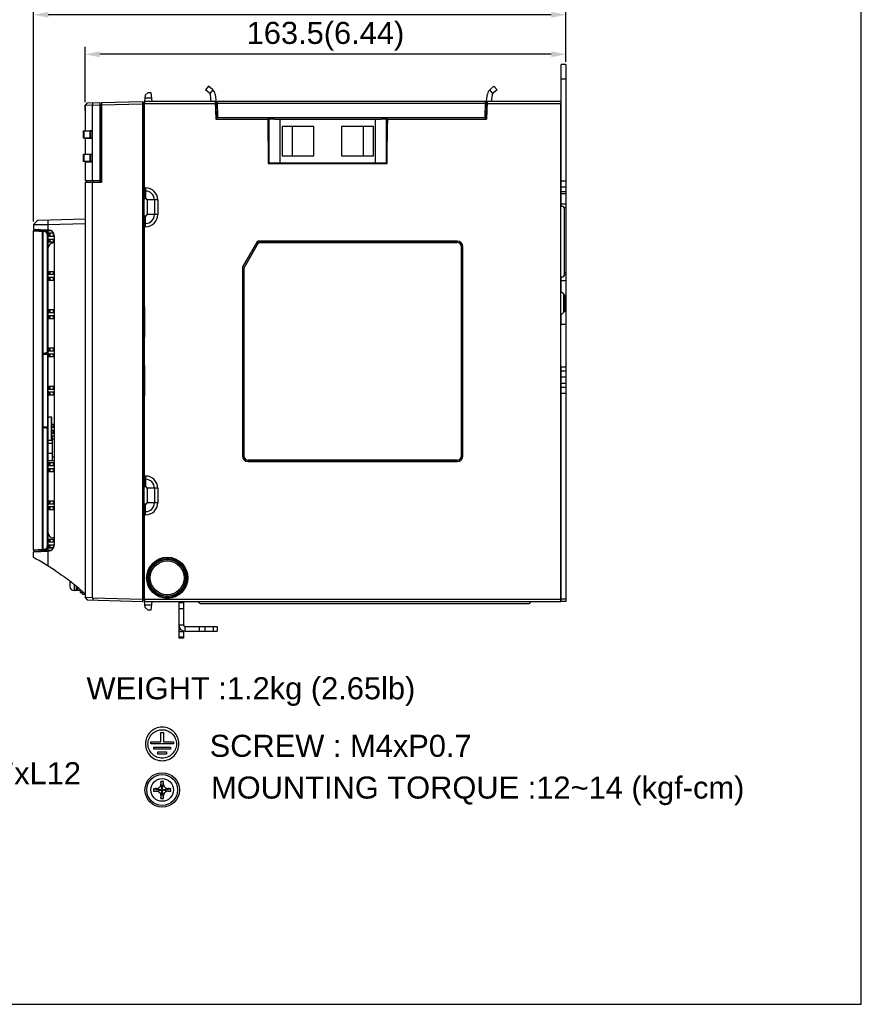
# Model space of a CAD drawing. Header units: millimetres. Extents: x 1898 to 2650, y -151 to 500.
# Tile 25 of 29: x 2364 to 2650, y -151 to 184. Entities that reach past the tile are written whole.
import ezdxf

# ---------------------------------------------------------------- set-up
doc = ezdxf.new("R2010")
doc.units = ezdxf.units.MM
doc.header["$LTSCALE"] = 23.1
doc.header["$PDMODE"] = 3
doc.header["$PDSIZE"] = 0.31
doc.layers.get('0').update_dxf_attribs({"linetype": 'CONTINUOUS'})
doc.layers.get('Defpoints').update_dxf_attribs({"linetype": 'CONTINUOUS'})
doc.layers.add('02___PRT_ALL_AXES', color=7, linetype='CONTINUOUS')
doc.layers.add('TEXT', color=7, linetype='CONTINUOUS')
doc.styles.get("Standard").update_dxf_attribs({"font": 'arial.ttf'})
doc.dimstyles.new('DIMSTYLE_2$0', dxfattribs={"dimtxt": 2.5, "dimasz": 3, "dimexe": 0.18, "dimexo": 0.0625, "dimgap": 0.09, "dimtad": 1, "dimdec": 0, "dimdsep": 46, "dimtxsty": 'Standard', "dimblk": '_FILLED', "dimcen": 0.09, "dimadec": 0, "dimazin": 0, "dimtp": 0.01, "dimtm": 0.01, "dimtfac": 1, "dimtdec": 0, "dimtofl": 0, "dimtmove": 0, "dimatfit": 3, "dimldrblk": '_FILLED', "dimfxl": 0, "dimtolj": 1, "dimarcsym": 0})

# ---------------------------------------------------------------- blocks, each defined once
blk = doc.blocks.new('_FILLED')
at = {"color": 0, "linetype": 'ByBlock'}
blk.add_solid([(0, 0), (-1, 0.2), (-1, -0.2)], dxfattribs=at)
blk = doc.blocks.new('*D6')
at = {"color": 0, "linetype": 'Continuous', "lineweight": -2}
for p, q in [((2368.42, 115.39), (2368.42, 188.24)), ((2549.42, 169.79), (2549.42, 188.24)), ((2544.42, 185.74), (2373.42, 185.74))]:
    blk.add_line(p, q, dxfattribs=at)
at = {"layer": 'Defpoints', "color": 0, "linetype": 'Continuous'}
for p in [(2368.42, 185.74), (2549.42, 168.79), (2368.42, 114.39)]:
    blk.add_point(p, dxfattribs=at)
at = {"color": 0, "linetype": 'Continuous', "lineweight": -2, "xscale": 5, "yscale": 5, "zscale": 5, "rotation": 180}
blk.add_blockref('_FILLED', (2368.42, 185.74), dxfattribs=at)
at = {"color": 0, "linetype": 'Continuous', "lineweight": -2, "xscale": 5, "yscale": 5, "zscale": 5}
blk.add_blockref('_FILLED', (2549.42, 185.74), dxfattribs=at)
at = {"color": 0, "linetype": 'Continuous', "insert": (2458.92, 191.91), "char_height": 7.5, "attachment_point": 5}
blk.add_mtext('\\A1;181(7.13)', dxfattribs=at)
blk = doc.blocks.new('*D4')
at = {"color": 0, "linetype": 'Continuous', "lineweight": -2}
for p, q in [((2385.92, 156), (2385.92, 174.79)), ((2549.42, 169.79), (2549.42, 174.79)), ((2544.42, 172.29), (2390.92, 172.29))]:
    blk.add_line(p, q, dxfattribs=at)
at = {"layer": 'Defpoints', "color": 0, "linetype": 'Continuous'}
for p in [(2385.92, 172.29), (2549.42, 168.79), (2385.92, 155)]:
    blk.add_point(p, dxfattribs=at)
at = {"color": 0, "linetype": 'Continuous', "lineweight": -2, "xscale": 5, "yscale": 5, "zscale": 5, "rotation": 180}
blk.add_blockref('_FILLED', (2385.92, 172.29), dxfattribs=at)
at = {"color": 0, "linetype": 'Continuous', "lineweight": -2, "xscale": 5, "yscale": 5, "zscale": 5}
blk.add_blockref('_FILLED', (2549.42, 172.29), dxfattribs=at)
at = {"color": 0, "linetype": 'Continuous', "insert": (2467.67, 178.45), "char_height": 7.5, "attachment_point": 5}
blk.add_mtext('\\A1;163.5(6.44)', dxfattribs=at)

msp = doc.modelspace()

# ---------------------------------------------------------------- linework, layer by layer
for p, q in [((2547.819, 120.59), (2547.819, 168.79)), ((2549.419, 168.79), (2547.819, 168.79)), ((2549.419, 168.79), (2549.419, -13.71)), ((2427.886, 161.444), (2426.857, 160.218)), ((2429.209, 160.333), (2427.886, 161.444)), ((2523.628, 160.333), (2524.952, 161.444)), ((2524.952, 161.444), (2525.981, 160.218)), ((2549.419, 163.79), (2547.819, 163.79)), ((2406.369, 158.412), (2406.109, 156.29)), ((2406.261, 157.534), (2408.456, 157.534)), ((2406.369, 158.412), (2407.362, 159.29)), ((2407.362, 159.29), (2408.24, 159.29)), ((2408.24, 159.29), (2408.609, 156.29)), ((2428.183, 159.105), (2426.857, 160.218)), ((2429.391, 160.165), (2428.351, 158.925)), ((2428.838, 156.29), (2428.531, 158.478)), ((2430.113, 158.703), (2430.522, 155.79)), ((2522.315, 155.79), (2522.725, 158.703)), ((2523.447, 160.165), (2524.487, 158.925)), ((2524.307, 158.478), (2523.999, 156.29)), ((2525.981, 160.218), (2524.654, 159.105)), ((2386.698, 155.8), (2385.919, 154.994)), ((2385.919, 154.994), (2388.418, 155.06)), ((2385.919, 155), (2385.919, 146.29)), ((2385.919, 153.176), (2385.919, 154.994)), ((2386.698, 155.8), (2390.919, 155.911)), ((2388.418, 155.06), (2388.743, 155.854)), ((2388.418, 155.045), (2390.919, 155.111)), ((2388.418, 129.413), (2388.418, 155.045)), ((2390.919, 155.911), (2390.919, 128.908)), ((2390.919, 155.411), (2391.419, 155.384)), ((2390.919, 154.904), (2391.419, 154.893)), ((2391.419, 155.384), (2391.419, 128.921)), ((2391.419, 154.223), (2391.519, 154.226)), ((2391.519, 155.926), (2405.419, 156.29)), ((2391.519, 155.926), (2391.519, 128.824)), ((2391.519, 155.127), (2405.419, 155.49)), ((2405.419, 156.29), (2405.419, -13.71)), ((2405.919, 155.79), (2405.419, 155.79)), ((2405.919, 155.29), (2405.419, 155.29)), ((2405.919, 155.79), (2405.919, -13.21)), ((2405.919, 154.79), (2406.055, 154.79)), ((2406.108, 156.281), (2406.049, 154.615)), ((2406.15, 155.49), (2406.108, 156.281)), ((2430.219, 156.29), (2406.109, 156.29)), ((2406.15, 126.896), (2406.15, 155.49)), ((2430.24, 155.49), (2406.15, 155.49)), ((2430.219, 156.29), (2430.376, 150.29)), ((2430.277, 154.077), (2430.464, 154.078)), ((2430.419, 155.79), (2430.558, 150.485)), ((2430.419, 155.79), (2430.919, 155.79)), ((2430.429, 155.404), (2430.929, 155.404)), ((2431.05, 150.79), (2430.906, 156.29)), ((2521.932, 156.29), (2430.906, 156.29)), ((2521.912, 155.511), (2430.926, 155.511)), ((2521.932, 156.29), (2521.788, 150.79)), ((2521.909, 155.404), (2522.409, 155.404)), ((2521.919, 155.79), (2522.419, 155.79)), ((2522.419, 155.79), (2522.28, 150.485)), ((2522.561, 154.077), (2522.374, 154.078)), ((2522.619, 156.29), (2522.462, 150.29)), ((2547.588, 155.49), (2522.598, 155.49)), ((2547.629, 156.29), (2522.619, 156.29)), ((2547.629, 156.281), (2547.588, 155.49)), ((2547.588, 155.49), (2547.588, -12.91)), ((2547.629, 156.281), (2547.719, 153.79)), ((2391.419, 153.423), (2391.519, 153.426)), ((2405.919, 153.79), (2406.071, 153.79)), ((2406.071, 148.79), (2406.071, 153.79)), ((2430.55, 150.79), (2430.363, 150.79)), ((2430.55, 150.79), (2522.288, 150.79)), ((2522.475, 150.79), (2522.288, 150.79)), ((2547.719, -11.21), (2547.719, 153.79)), ((2547.719, 153.79), (2547.819, 153.79)), ((2406.071, 148.79), (2405.919, 148.79)), ((2406.019, 138.79), (2406.019, 148.79)), ((2430.376, 150.29), (2448.037, 150.29)), ((2448.037, 150.29), (2448.169, 135.19)), ((2450.268, 150.29), (2448.037, 150.29)), ((2448.039, 150.068), (2448.169, 147.59)), ((2448.369, 147.59), (2448.169, 147.59)), ((2448.369, 150.29), (2448.369, 135.29)), ((2450.268, 150.29), (2486.569, 150.29)), ((2452.319, 135.29), (2452.319, 150.29)), ((2452.894, 147.79), (2452.894, 137.79)), ((2463.69, 147.79), (2452.894, 147.79)), ((2456.292, 147.79), (2456.292, 137.79)), ((2463.69, 137.79), (2463.69, 147.79)), ((2473.147, 147.79), (2473.147, 137.79)), ((2483.943, 147.79), (2473.147, 147.79)), ((2480.546, 137.79), (2480.546, 147.79)), ((2483.943, 137.79), (2483.943, 147.79)), ((2484.519, 150.29), (2484.519, 135.29)), ((2488.801, 150.29), (2486.569, 150.29)), ((2488.469, 135.29), (2488.469, 150.29)), ((2488.669, 147.59), (2488.469, 147.59)), ((2488.669, 135.19), (2488.801, 150.29)), ((2488.799, 150.068), (2488.669, 147.59)), ((2488.801, 150.29), (2522.462, 150.29)), ((2547.719, 149.39), (2547.819, 149.39)), ((2385.319, 145.771), (2385.319, 144.309)), ((2385.345, 146.271), (2385.46, 146.29)), ((2385.46, 146.29), (2385.466, 146.288)), ((2385.46, 146.29), (2388.418, 146.29)), ((2385.466, 146.288), (2385.466, 143.792)), ((2385.523, 146.286), (2385.523, 143.794)), ((2385.523, 146.286), (2387.502, 146.251)), ((2385.919, 146.363), (2388.418, 146.319)), ((2386.369, 146.29), (2386.369, 146.347)), ((2386.511, 146.29), (2386.511, 146.352)), ((2387.211, 146.34), (2387.211, 146.29)), ((2387.369, 146.34), (2387.369, 146.29)), ((2387.502, 146.251), (2387.502, 143.83)), ((2387.64, 146.249), (2387.64, 143.831)), ((2388.345, 146.249), (2387.64, 146.249)), ((2387.919, 146.304), (2387.919, 146.29)), ((2388.345, 143.831), (2388.345, 146.249)), ((2388.418, 146.273), (2388.369, 146.273)), ((2391.419, 146.485), (2391.519, 146.49)), ((2448.082, 145.198), (2448.369, 145.676)), ((2488.469, 145.676), (2488.756, 145.198)), ((2547.719, 146.19), (2547.819, 146.19)), ((2385.46, 143.79), (2385.345, 143.809)), ((2385.46, 143.79), (2385.466, 143.792)), ((2388.418, 143.79), (2385.46, 143.79)), ((2387.502, 143.83), (2385.523, 143.794)), ((2385.919, 143.79), (2385.919, 138.29)), ((2385.919, 143.718), (2388.418, 143.761)), ((2386.369, 143.734), (2386.369, 143.79)), ((2386.511, 143.728), (2386.511, 143.79)), ((2387.211, 143.79), (2387.211, 143.74)), ((2387.369, 143.79), (2387.369, 143.741)), ((2387.64, 143.831), (2388.345, 143.831)), ((2387.919, 143.79), (2387.919, 143.777)), ((2388.418, 143.808), (2388.369, 143.808)), ((2391.419, 143.595), (2391.519, 143.59)), ((2385.319, 137.771), (2385.319, 136.309)), ((2385.345, 138.271), (2385.46, 138.29)), ((2385.46, 138.29), (2388.418, 138.29)), ((2385.466, 138.288), (2385.466, 135.792)), ((2385.523, 138.286), (2385.523, 135.794)), ((2385.523, 138.286), (2387.502, 138.251)), ((2385.919, 138.363), (2388.418, 138.319)), ((2386.369, 138.29), (2386.369, 138.347)), ((2386.511, 138.29), (2386.511, 138.352)), ((2387.211, 138.34), (2387.211, 138.29)), ((2387.369, 138.34), (2387.369, 138.29)), ((2387.502, 138.251), (2387.502, 135.83)), ((2387.64, 138.249), (2387.64, 135.831)), ((2388.345, 138.249), (2387.64, 138.249)), ((2387.919, 138.304), (2387.919, 138.29)), ((2388.345, 135.831), (2388.345, 138.249)), ((2388.418, 138.273), (2388.369, 138.273)), ((2391.419, 138.485), (2391.519, 138.49)), ((2405.919, 138.79), (2406.045, 138.79)), ((2406.045, 138.79), (2406.045, 123.29)), ((2452.894, 137.79), (2463.69, 137.79)), ((2473.147, 137.79), (2483.943, 137.79)), ((2385.46, 135.79), (2385.345, 135.809)), ((2387.502, 135.83), (2385.523, 135.794)), ((2385.919, 135.79), (2385.919, 129.417)), ((2385.919, 135.718), (2388.418, 135.761)), ((2386.369, 135.734), (2386.369, 135.79)), ((2386.511, 135.728), (2386.511, 135.79)), ((2387.211, 135.79), (2387.211, 135.74)), ((2388.418, 135.79), (2387.211, 135.79)), ((2387.369, 135.79), (2387.369, 135.741)), ((2387.64, 135.831), (2388.345, 135.831)), ((2387.919, 135.79), (2387.919, 135.777)), ((2388.418, 135.808), (2388.369, 135.808)), ((2391.419, 135.595), (2391.519, 135.59)), ((2448.169, 135.19), (2488.669, 135.19)), ((2488.469, 135.29), (2448.369, 135.29)), ((2450.919, 135.19), (2450.921, 135.29)), ((2453.919, 135.19), (2453.917, 135.29)), ((2482.919, 135.19), (2482.921, 135.29)), ((2485.919, 135.19), (2485.917, 135.29)), ((2547.719, 134.14), (2547.819, 134.14)), ((2391.519, 133.047), (2391.419, 133.046)), ((2547.719, 131.817), (2547.819, 131.717)), ((2385.919, 129.417), (2390.919, 129.408)), ((2385.919, 128.677), (2391.519, 128.824)), ((2385.919, 128.677), (2385.919, -12.414)), ((2386.419, 128.843), (2386.419, 129.416)), ((2386.419, 128.843), (2387.919, 128.829)), ((2387.919, 128.829), (2391.419, 128.921)), ((2388.019, 128.829), (2388.019, 128.732)), ((2388.246, 128.838), (2388.246, 128.738)), ((2388.418, -12.465), (2388.418, 128.743)), ((2388.634, 128.848), (2388.634, 129.412)), ((2389.456, 128.87), (2389.456, 128.77)), ((2390.008, 128.884), (2390.008, 128.784)), ((2391.519, 129.373), (2391.419, 129.375)), ((2547.819, 130.04), (2547.719, 129.94)), ((2549.419, 129.14), (2547.819, 129.14)), ((2406.045, 123.29), (2406.132, 125.786)), ((2406.132, 125.786), (2406.519, 125.786)), ((2406.15, 126.896), (2406.519, 126.896)), ((2406.519, 126.896), (2406.519, 123.29)), ((2549.419, 127.14), (2547.819, 127.14)), ((2547.819, 125.64), (2549.419, 125.64)), ((2549.419, 124.89), (2547.819, 124.89)), ((2406.045, 123.29), (2406.519, 123.29)), ((2407.019, 122.79), (2407.019, 117.79)), ((2410.624, 122.79), (2407.019, 122.79)), ((2409.515, 122.79), (2409.515, 117.79)), ((2410.624, 122.79), (2410.624, 117.79)), ((2547.979, 120.59), (2547.719, 120.59)), ((2549.419, 121.39), (2547.819, 121.39)), ((2406.045, 117.29), (2406.045, 87.29)), ((2406.132, 114.794), (2406.045, 117.29)), ((2406.519, 117.29), (2406.045, 117.29)), ((2406.519, 113.685), (2406.519, 117.29)), ((2410.624, 117.79), (2407.019, 117.79)), ((2548.777, 120.19), (2549.419, 120.19)), ((2548.979, 97.59), (2548.979, 119.59)), ((2369.918, 115.929), (2368.419, 114.39)), ((2368.419, 114.39), (2373.288, 114.478)), ((2368.419, 114.39), (2368.419, 112.89)), ((2369.918, 115.929), (2385.919, 116.348)), ((2373.288, 116.018), (2373.288, 112.635)), ((2373.288, 114.478), (2385.919, 114.809)), ((2406.519, 114.794), (2406.132, 114.794)), ((2368.419, 112.89), (2373.524, 112.623)), ((2368.419, 3.706), (2368.419, 112.274)), ((2368.419, 112.274), (2371.483, 112.123)), ((2368.68, 112.261), (2368.79, 112.256)), ((2368.735, 112.574), (2374.554, 112.269)), ((2370.319, 112.18), (2371.17, 112.139)), ((2371.17, 112.139), (2371.483, 112.123)), ((2371.319, 112.438), (2371.319, 112.738)), ((2371.484, 70.366), (2371.483, 112.123)), ((2371.483, 112.123), (2371.676, 112.123)), ((2371.676, 70.548), (2371.676, 112.123)), ((2371.676, 112.123), (2371.959, 112.108)), ((2372.319, 112.386), (2372.319, 112.686)), ((2372.831, 112.118), (2372.699, 112.125)), ((2373.319, 112.096), (2372.831, 112.118)), ((2373.319, 112.096), (2373.082, 112.346)), ((2373.096, 110.91), (2373.096, 70.961)), ((2373.319, 110.91), (2373.096, 110.91)), ((2373.319, 112.096), (2373.319, 3.884)), ((2375.219, 111.49), (2373.319, 111.49)), ((2375.219, 111.49), (2373.319, 111.49)), ((2375.219, 111.49), (2373.319, 111.49)), ((2373.319, 110.49), (2375.419, 110.49)), ((2373.879, 110.49), (2373.879, 111.49)), ((2374.119, 110.49), (2374.119, 111.49)), ((2375.119, 111.49), (2375.119, 110.49)), ((2375.419, 110.625), (2375.419, 5.355)), ((2406.15, 28.896), (2406.15, 113.685)), ((2406.519, 113.685), (2406.15, 113.685)), ((2373.319, 109.49), (2375.419, 109.49)), ((2373.319, 108.49), (2375.419, 108.49)), ((2373.319, 108.49), (2375.419, 108.49)), ((2373.319, 108.49), (2375.419, 108.49)), ((2373.879, 108.49), (2373.879, 109.49)), ((2374.119, 108.49), (2374.119, 109.49)), ((2375.119, 109.49), (2375.119, 108.49)), ((2375.419, 108.172), (2375.145, 108.148)), ((2439.419, 99.784), (2444.619, 108.79)), ((2444.919, 108.29), (2439.919, 99.63)), ((2444.919, 108.29), (2439.919, 99.63)), ((2512.419, 108.79), (2444.619, 108.79)), ((2444.919, 108.29), (2512.419, 108.29)), ((2512.419, 108.29), (2444.919, 108.29)), ((2513.479, 107.851), (2513.394, 107.929)), ((2513.919, 106.79), (2513.913, 106.91)), ((2513.919, 106.79), (2513.919, 35.79)), ((2513.919, 35.79), (2513.919, 106.79)), ((2514.419, 35.79), (2514.419, 106.79)), ((2373.319, 98.49), (2375.419, 98.49)), ((2373.319, 98.49), (2375.419, 98.49)), ((2373.319, 98.49), (2375.419, 98.49)), ((2373.319, 97.49), (2375.419, 97.49)), ((2373.879, 97.49), (2373.879, 98.49)), ((2374.119, 97.49), (2374.119, 98.49)), ((2375.119, 98.49), (2375.119, 97.49)), ((2439.419, 99.784), (2439.419, 35.79)), ((2439.919, 35.79), (2439.919, 99.63)), ((2439.919, 99.63), (2439.919, 35.79)), ((2549.419, 97.265), (2548.922, 97.265)), ((2548.979, 98.065), (2549.419, 98.065)), ((2373.319, 96.49), (2375.419, 96.49)), ((2373.319, 95.49), (2375.419, 95.49)), ((2373.319, 95.49), (2375.419, 95.49)), ((2373.319, 95.49), (2375.419, 95.49)), ((2373.879, 95.49), (2373.879, 96.49)), ((2374.119, 95.49), (2374.119, 96.49)), ((2375.119, 96.49), (2375.119, 95.49)), ((2547.719, 96.59), (2547.979, 96.59)), ((2547.819, 91.27), (2547.819, 96.59)), ((2549.419, 95.265), (2547.819, 95.265)), ((2548.089, 91.27), (2547.719, 91.27)), ((2548.089, 91.27), (2548.979, 90.38)), ((2548.599, 90.76), (2548.599, 84.51)), ((2406.045, 87.29), (2405.919, 87.29)), ((2406.045, 87.29), (2406.124, 85.791)), ((2548.979, 90.38), (2548.979, 84.89)), ((2373.319, 85.49), (2375.419, 85.49)), ((2373.319, 85.49), (2375.419, 85.49)), ((2373.319, 85.49), (2375.419, 85.49)), ((2373.319, 84.49), (2375.419, 84.49)), ((2373.879, 84.49), (2373.879, 85.49)), ((2374.119, 84.49), (2374.119, 85.49)), ((2375.119, 85.49), (2375.119, 84.49)), ((2405.919, 85.29), (2406.124, 85.29)), ((2406.124, 85.791), (2406.124, 76.79)), ((2547.719, 84), (2548.089, 84)), ((2547.819, 80.509), (2547.819, 84)), ((2548.979, 84.89), (2548.089, 84)), ((2373.319, 83.49), (2375.419, 83.49)), ((2373.319, 82.49), (2375.419, 82.49)), ((2373.319, 82.49), (2375.419, 82.49)), ((2373.319, 82.49), (2375.419, 82.49)), ((2373.879, 82.49), (2373.879, 83.49)), ((2374.119, 82.49), (2374.119, 83.49)), ((2375.119, 83.49), (2375.119, 82.49)), ((2547.719, 80.509), (2549.419, 80.509)), ((2405.919, 77.29), (2406.124, 77.29)), ((2406.045, 75.29), (2405.919, 75.29)), ((2406.124, 76.79), (2406.045, 75.29)), ((2406.045, 75.29), (2406.045, 67.29)), ((2371.484, 45.614), (2371.484, 70.366)), ((2371.485, 70.366), (2373.319, 70.366)), ((2371.657, 45.614), (2371.657, 70.366)), ((2371.676, 70.548), (2371.715, 70.475)), ((2372.126, 70.72), (2373.096, 70.961)), ((2372.143, 70.578), (2373.113, 70.82)), ((2373.187, 70.578), (2372.143, 70.578)), ((2373.187, 70.771), (2373.187, 70.578)), ((2373.216, 70.366), (2373.216, 45.614)), ((2373.319, 70.72), (2373.311, 70.679)), ((2373.319, 72.49), (2375.419, 72.49)), ((2373.319, 72.49), (2375.419, 72.49)), ((2373.319, 72.49), (2375.419, 72.49)), ((2373.319, 71.49), (2375.419, 71.49)), ((2373.319, 70.49), (2375.419, 70.49)), ((2373.879, 71.49), (2373.879, 72.49)), ((2373.879, 69.49), (2373.879, 70.49)), ((2374.119, 71.49), (2374.119, 72.49)), ((2374.119, 69.49), (2374.119, 70.49)), ((2375.119, 72.49), (2375.119, 71.49)), ((2375.119, 70.49), (2375.119, 69.49)), ((2373.319, 69.49), (2375.419, 69.49)), ((2373.319, 69.49), (2375.419, 69.49)), ((2373.319, 69.49), (2375.419, 69.49)), ((2406.045, 67.29), (2405.919, 67.29)), ((2406.045, 67.29), (2406.124, 65.791)), ((2405.919, 65.29), (2406.124, 65.29)), ((2406.124, 65.791), (2406.124, 56.79)), ((2547.719, 66.009), (2549.419, 66.009)), ((2547.819, -13.71), (2547.819, 66.009)), ((2549.419, 64.509), (2547.819, 64.509)), ((2549.419, 62.509), (2547.819, 62.509)), ((2547.819, 60.47), (2549.419, 60.47)), ((2373.319, 59.49), (2375.419, 59.49)), ((2373.319, 59.49), (2375.419, 59.49)), ((2373.319, 59.49), (2375.419, 59.49)), ((2373.319, 58.49), (2375.419, 58.49)), ((2373.319, 57.49), (2375.419, 57.49)), ((2373.879, 58.49), (2373.879, 59.49)), ((2373.879, 56.49), (2373.879, 57.49)), ((2374.119, 58.49), (2374.119, 59.49)), ((2374.119, 56.49), (2374.119, 57.49)), ((2375.119, 59.49), (2375.119, 58.49)), ((2375.119, 57.49), (2375.119, 56.49)), ((2405.919, 57.29), (2406.124, 57.29)), ((2549.419, 58.97), (2547.819, 58.97)), ((2549.419, 56.97), (2547.819, 56.97)), ((2373.319, 56.49), (2375.419, 56.49)), ((2373.319, 56.49), (2375.419, 56.49)), ((2373.319, 56.49), (2375.419, 56.49)), ((2406.045, 55.29), (2405.919, 55.29)), ((2406.124, 56.79), (2406.045, 55.29)), ((2406.045, 55.29), (2406.045, 25.29)), ((2547.819, 56.24), (2547.719, 56.34)), ((2547.719, 54.463), (2547.819, 54.563)), ((2547.719, 52.14), (2547.819, 52.14)), ((2373.319, 48.99), (2374.519, 48.99)), ((2374.365, 48.99), (2374.365, 40.99)), ((2374.519, 48.99), (2374.519, 40.99)), ((2547.819, 47.565), (2547.719, 47.565)), ((2371.483, 3.857), (2371.484, 45.614)), ((2371.485, 45.614), (2373.319, 45.614)), ((2371.676, 45.432), (2371.715, 45.505)), ((2371.676, 3.857), (2371.676, 45.432)), ((2373.096, 45.019), (2372.126, 45.261)), ((2373.113, 45.161), (2372.143, 45.402)), ((2372.143, 45.402), (2373.187, 45.402)), ((2373.096, 45.019), (2373.096, 5.07)), ((2373.187, 45.402), (2373.187, 45.209)), ((2373.319, 45.261), (2373.311, 45.301)), ((2374.519, 46.49), (2375.419, 46.49)), ((2374.519, 46.49), (2375.419, 46.49)), ((2374.519, 46.49), (2375.419, 46.49)), ((2374.519, 45.49), (2375.419, 45.49)), ((2374.519, 44.49), (2375.419, 44.49)), ((2375.119, 46.49), (2375.119, 45.49)), ((2375.119, 44.49), (2375.119, 43.49)), ((2374.519, 40.99), (2373.319, 40.99)), ((2374.519, 43.49), (2375.419, 43.49)), ((2374.519, 43.49), (2375.419, 43.49)), ((2374.519, 43.49), (2375.419, 43.49)), ((2374.519, 42.576), (2375.419, 42.568)), ((2374.719, 42.575), (2374.719, 34.206)), ((2375.419, 41.402), (2374.719, 41.39)), ((2547.819, 40.295), (2547.719, 40.295)), ((2373.319, 40.09), (2374.719, 40.09)), ((2373.319, 36.69), (2374.719, 36.69)), ((2373.319, 34.194), (2375.419, 34.212)), ((2373.319, 33.49), (2375.419, 33.49)), ((2373.319, 33.49), (2375.419, 33.49)), ((2373.319, 33.49), (2375.419, 33.49)), ((2373.879, 32.49), (2373.879, 33.49)), ((2374.119, 32.49), (2374.119, 33.49)), ((2374.719, 35.39), (2375.419, 35.378)), ((2375.119, 33.49), (2375.119, 32.49)), ((2440.27, 34.826), (2440.358, 34.73)), ((2440.358, 34.73), (2440.445, 34.65)), ((2512.419, 34.29), (2441.419, 34.29)), ((2441.419, 34.29), (2512.419, 34.29)), ((2441.419, 33.79), (2512.419, 33.79)), ((2512.419, 34.29), (2512.539, 34.296)), ((2513.479, 34.73), (2513.558, 34.815)), ((2547.819, 35.565), (2547.719, 35.565)), ((2373.319, 32.49), (2375.419, 32.49)), ((2373.319, 31.49), (2375.419, 31.49)), ((2373.319, 30.49), (2375.419, 30.49)), ((2373.319, 30.49), (2375.419, 30.49)), ((2373.319, 30.49), (2375.419, 30.49)), ((2373.879, 30.49), (2373.879, 31.49)), ((2374.119, 30.49), (2374.119, 31.49)), ((2375.119, 31.49), (2375.119, 30.49)), ((2406.045, 25.29), (2406.132, 27.786)), ((2406.132, 27.786), (2406.519, 27.786)), ((2406.15, 28.896), (2406.519, 28.896)), ((2406.519, 28.896), (2406.519, 25.29)), ((2547.819, 28.295), (2547.719, 28.295)), ((2406.045, 25.29), (2406.519, 25.29)), ((2407.019, 24.79), (2407.019, 19.79)), ((2410.624, 24.79), (2407.019, 24.79)), ((2409.515, 24.79), (2409.515, 19.79)), ((2410.624, 24.79), (2410.624, 19.79)), ((2373.319, 20.49), (2375.419, 20.49)), ((2373.319, 20.49), (2375.419, 20.49)), ((2373.319, 20.49), (2375.419, 20.49)), ((2373.879, 19.49), (2373.879, 20.49)), ((2374.119, 19.49), (2374.119, 20.49)), ((2375.119, 20.49), (2375.119, 19.49)), ((2373.319, 19.49), (2375.419, 19.49)), ((2373.319, 18.49), (2375.419, 18.49)), ((2373.319, 17.49), (2375.419, 17.49)), ((2373.319, 17.49), (2375.419, 17.49)), ((2373.319, 17.49), (2375.419, 17.49)), ((2373.879, 17.49), (2373.879, 18.49)), ((2374.119, 17.49), (2374.119, 18.49)), ((2375.119, 18.49), (2375.119, 17.49)), ((2406.045, 19.29), (2406.045, 3.79)), ((2406.132, 16.794), (2406.045, 19.29)), ((2406.519, 19.29), (2406.045, 19.29)), ((2406.519, 16.794), (2406.132, 16.794)), ((2406.519, 15.685), (2406.519, 19.29)), ((2410.624, 19.79), (2407.019, 19.79)), ((2406.15, -12.91), (2406.15, 15.685)), ((2406.519, 15.685), (2406.15, 15.685)), ((2373.319, 7.49), (2375.419, 7.49)), ((2373.319, 7.49), (2375.419, 7.49)), ((2373.319, 7.49), (2375.419, 7.49)), ((2373.879, 6.49), (2373.879, 7.49)), ((2374.119, 6.49), (2374.119, 7.49)), ((2375.119, 7.49), (2375.119, 6.49)), ((2375.419, 7.809), (2375.145, 7.833)), ((2371.483, 3.857), (2368.419, 3.706)), ((2368.419, 3.09), (2373.523, 3.358)), ((2368.735, 3.407), (2373.082, 3.635)), ((2370.189, 3.794), (2369.966, 3.783)), ((2371.206, 3.844), (2370.189, 3.794)), ((2371.483, 3.857), (2371.206, 3.844)), ((2371.319, 3.242), (2371.319, 3.542)), ((2371.483, 3.857), (2371.676, 3.857)), ((2371.959, 3.872), (2371.676, 3.857)), ((2372.319, 3.295), (2372.319, 3.595)), ((2372.699, 3.856), (2372.831, 3.862)), ((2372.831, 3.862), (2373.319, 3.884)), ((2373.082, 3.635), (2373.319, 3.884)), ((2374.557, 3.712), (2373.082, 3.635)), ((2373.319, 5.07), (2373.096, 5.07)), ((2373.319, 6.49), (2375.419, 6.49)), ((2373.319, 5.49), (2375.419, 5.49)), ((2375.221, 4.49), (2373.319, 4.49)), ((2375.221, 4.49), (2373.319, 4.49)), ((2373.319, 4.49), (2375.221, 4.49)), ((2373.879, 4.49), (2373.879, 5.49)), ((2374.119, 4.49), (2374.119, 5.49)), ((2375.119, 5.49), (2375.119, 4.49)), ((2406.045, 3.79), (2405.919, 3.79)), ((2406.019, -6.21), (2406.019, 3.79)), ((2368.419, 1.179), (2368.419, 3.09)), ((2373.288, 3.345), (2373.288, -1.646)), ((2405.919, -5.428), (2406.019, -5.426)), ((2405.919, -5.446), (2406.019, -5.461)), ((2405.919, -5.973), (2406.019, -5.959)), ((2406.019, -5.993), (2405.919, -5.991)), ((2406.071, -6.21), (2405.919, -6.21)), ((2406.071, -11.21), (2406.071, -6.21)), ((2547.719, -3.61), (2547.819, -3.61)), ((2380.719, -7.16), (2380.719, -8.504)), ((2380.726, -7.16), (2380.719, -7.16)), ((2380.722, -6.74), (2380.722, -6.822)), ((2380.722, -6.822), (2380.723, -6.883)), ((2380.722, -6.822), (2380.723, -6.86)), ((2380.726, -8.66), (2380.722, -8.66)), ((2380.723, -6.883), (2380.723, -6.96)), ((2380.723, -6.96), (2380.724, -7.01)), ((2380.724, -6.983), (2380.724, -7.01)), ((2382.219, -7.911), (2382.219, -10.06)), ((2382.919, -8.483), (2382.919, -10.06)), ((2383.419, -8.901), (2383.419, -10.06)), ((2384.319, -9.7), (2384.319, -10.66)), ((2547.719, -6.81), (2547.819, -6.81)), ((2547.819, -9.61), (2547.719, -9.61)), ((2382.919, -10.06), (2382.219, -10.06)), ((2384.319, -10.06), (2383.419, -10.06)), ((2384.319, -10.66), (2385.119, -10.66)), ((2385.119, -11.21), (2385.119, -10.454)), ((2385.119, -11.21), (2385.88, -11.21)), ((2385.919, -12.414), (2386.698, -13.22)), ((2388.418, -12.479), (2385.919, -12.414)), ((2386.698, -13.22), (2405.419, -13.71)), ((2388.418, -12.465), (2388.743, -13.273)), ((2388.418, -12.465), (2405.419, -12.91)), ((2405.919, -12.71), (2405.419, -12.71)), ((2405.919, -13.21), (2405.419, -13.21)), ((2405.919, -11.21), (2406.071, -11.21)), ((2405.919, -12.21), (2406.055, -12.21)), ((2406.049, -12.034), (2406.108, -13.7)), ((2406.108, -13.7), (2406.15, -12.91)), ((2406.15, -12.91), (2547.588, -12.91)), ((2547.588, -12.91), (2547.629, -13.7)), ((2547.629, -13.7), (2547.719, -11.21)), ((2547.819, -11.21), (2547.719, -11.21)), ((2549.419, -12.91), (2547.819, -12.91)), ((2406.369, -15.832), (2406.109, -13.71)), ((2406.109, -13.71), (2547.629, -13.71)), ((2408.456, -14.954), (2406.261, -14.954)), ((2407.362, -16.71), (2406.369, -15.832)), ((2408.24, -16.71), (2407.362, -16.71)), ((2408.609, -13.71), (2408.24, -16.71)), ((2417.819, -13.71), (2417.819, -26.21)), ((2419.419, -14.21), (2417.819, -14.21)), ((2419.419, -16.21), (2417.819, -16.21)), ((2419.419, -13.71), (2419.419, -21.71)), ((2424.219, -13.71), (2424.872, -14.363)), ((2536.619, -14.51), (2425.226, -14.51)), ((2549.419, -13.71), (2547.819, -13.71)), ((2417.819, -21.71), (2419.419, -21.71)), ((2417.819, -23.296), (2418.545, -23.296)), ((2419.919, -23.81), (2419.919, -22.21)), ((2419.919, -22.21), (2430.819, -22.21)), ((2424.821, -23.81), (2424.821, -22.21)), ((2426.811, -23.81), (2426.811, -22.21)), ((2429.468, -22.21), (2429.468, -23.81)), ((2430.819, -22.21), (2430.819, -23.81)), ((2417.819, -24.003), (2419.419, -24.003)), ((2419.419, -25.917), (2417.819, -25.917)), ((2419.419, -26.21), (2417.819, -26.21)), ((2419.419, -23.747), (2419.419, -26.21)), ((2419.919, -23.81), (2430.819, -23.81))]:
    msp.add_line(p, q)
at = {"color": 0, "linetype": 'Continuous'}
for p, q in [((2411.699, -61.44), (2411.699, -58.285)), ((2412.613, -58.285), (2412.613, -61.44)), ((2408.279, -61.44), (2411.699, -61.44)), ((2408.279, -62.19), (2408.279, -61.44)), ((2416.032, -62.19), (2408.279, -62.19)), ((2409.367, -63.995), (2409.367, -63.245)), ((2409.367, -63.245), (2414.945, -63.245)), ((2412.613, -61.44), (2416.032, -61.44)), ((2414.945, -63.245), (2414.945, -63.995)), ((2416.032, -61.44), (2416.032, -62.19)), ((2414.945, -63.995), (2409.367, -63.995)), ((2410.684, -65.616), (2410.684, -64.866)), ((2410.684, -64.866), (2413.628, -64.866)), ((2413.628, -65.616), (2410.684, -65.616)), ((2413.628, -64.866), (2413.628, -65.616))]:
    msp.add_line(p, q, dxfattribs=at)
at = {"color": 0}
msp.add_line((2411.699, -58.285), (2412.613, -58.285), dxfattribs=at)
at = {"color": 7, "linetype": 'Continuous'}
for p, q in [((2412.595, -79.769), (2411.717, -75.891)), ((2411.717, -79.769), (2412.595, -75.891)), ((2412.581, -80.737), (2411.731, -74.923)), ((2411.731, -80.737), (2412.581, -74.923)), ((2409.249, -78.255), (2415.063, -77.405)), ((2409.249, -77.405), (2415.063, -78.255)), ((2410.217, -78.269), (2414.095, -77.391)), ((2410.217, -77.391), (2414.095, -78.269))]:
    msp.add_line(p, q, dxfattribs=at)
for points in [[(2368.419, 112.274), (2368.43, 112.273), (2368.462, 112.272)], [(2369.94, 112.81), (2369.994, 112.804), (2370.049, 112.789), (2370.1, 112.768), (2370.148, 112.739), (2370.192, 112.704), (2370.23, 112.663), (2370.262, 112.617), (2370.287, 112.567), (2370.305, 112.514), (2370.31, 112.491)], [(2370.282, 3.401), (2370.256, 3.354), (2370.224, 3.31), (2370.186, 3.271), (2370.143, 3.238)], [(2370.31, 3.489), (2370.301, 3.452), (2370.282, 3.401)], [(2370.143, 3.238), (2370.096, 3.211), (2370.046, 3.19), (2369.993, 3.176), (2369.94, 3.17)]]:
    msp.add_lwpolyline(points)
for radius in [6.997, 6.797, 6.791, 6.417, 6.25, 5.75]:
    msp.add_circle((2413.869, -5.71), radius, dxfattribs=at)
for centre, radius, start, end in [((2427.541, 158.339), 1, 8, 50), ((2427.538, 158.341), 2.6, 8, 50), ((2525.3, 158.341), 2.6, 130, 172), ((2525.297, 158.339), 1, 130, 172), ((2430.758, 150.49), 0.2, 181.5, 270), ((2522.08, 150.49), 0.2, 270, 358.5), ((2546.819, 132.717), 1, 334.22, 0), ((2406.519, 122.79), 4.106, 0, 90), ((2406.519, 122.79), 2.996, 0, 90), ((2406.519, 122.79), 0.5, 0, 90), ((2547.979, 119.59), 1, 0, 90), ((2406.519, 117.79), 4.106, 270, 0), ((2406.519, 117.79), 2.996, 270, 0), ((2406.519, 117.79), 0.5, 270, 0), ((2368.719, 112.274), 0.3, 87, 180), ((2370.536, 112.179), 1.142, 357.2009, 359.14787), ((2371.819, 110.91), 1.5, 0, 87), ((2371.891, 110.909), 1.205, 0.03335, 10.25259), ((2373.419, 110.625), 2, 0, 87), ((2375.319, 106.155), 2, 95, 175.48886), ((2512.419, 106.79), 2, 0, 90), ((2512.419, 106.79), 1.5, 0, 90), ((2512.418, 106.936), 1.354, 84.88402, 89.96692), ((2512.413, 106.872), 1.419, 83.47361, 84.91292), ((2512.409, 106.838), 1.453, 81.39351, 83.47123), ((2512.46, 106.817), 1.452, 51.5431, 53.59757), ((2512.482, 106.845), 1.417, 49.93163, 51.54143), ((2512.522, 106.895), 1.353, 40.05734, 44.95905), ((2512.472, 106.852), 1.419, 38.3805, 40.08316), ((2512.444, 106.83), 1.454, 36.45221, 38.37974), ((2512.467, 106.78), 1.452, 6.54045, 8.60061), ((2512.501, 106.784), 1.418, 5.08695, 6.53819), ((2547.979, 97.59), 1, 270, 0), ((2372.843, 70.833), 0.27, 357.21122, 359.89383), ((2373.125, 70.999), 0.236, 285.29761, 291.65014), ((2373.125, 70.806), 0.236, 285.29761, 291.65014), ((2372.401, 70.374), 0.814, 4.95265, 6.8301), ((2372.313, 70.367), 0.903, 359.96387, 4.92554), ((2546.819, 53.563), 1, 5.06268, 25.78), ((2373.182, 46.126), 1.11, 265.56881, 266.89155), ((2372.843, 45.148), 0.27, 0.10063, 2.78107), ((2372.791, 45.53), 0.416, 342.18016, 344.10153), ((2373.125, 45.175), 0.236, 68.34986, 74.70239), ((2373.125, 44.982), 0.236, 68.34982, 74.70236), ((2372.317, 45.614), 0.899, 354.76213, 0.04572), ((2441.419, 35.79), 2, 180, 270), ((2441.419, 35.79), 1.5, 180, 270), ((2441.308, 35.791), 1.389, 180.03129, 185.17826), ((2441.363, 35.795), 1.444, 185.1497, 185.98138), ((2441.397, 35.799), 1.478, 185.99011, 189.13651), ((2441.406, 35.768), 1.476, 211.03255, 213.99538), ((2441.378, 35.75), 1.443, 214.00289, 214.94413), ((2441.333, 35.717), 1.387, 214.91676, 219.96959), ((2441.355, 35.735), 1.416, 229.99451, 231.41428), ((2441.378, 35.763), 1.452, 231.4176, 233.68017), ((2441.429, 35.743), 1.453, 261.38952, 263.47828), ((2441.425, 35.709), 1.419, 263.48073, 264.91288), ((2441.42, 35.644), 1.354, 264.88396, 269.96692), ((2512.419, 35.79), 2, 270, 0), ((2512.419, 35.79), 1.5, 270, 0), ((2512.413, 35.709), 1.419, 275.08708, 276.5264), ((2512.409, 35.742), 1.453, 276.52878, 278.60648), ((2512.46, 35.763), 1.452, 306.40244, 308.45689), ((2512.482, 35.735), 1.417, 308.45857, 310.06837), ((2512.524, 35.686), 1.352, 310.04189, 314.9689), ((2512.473, 35.728), 1.418, 319.92583, 321.57067), ((2512.445, 35.75), 1.453, 321.57199, 323.57767), ((2512.467, 35.8), 1.452, 351.39561, 353.46665), ((2512.501, 35.796), 1.418, 353.46898, 354.913), ((2512.565, 35.791), 1.354, 354.8841, 359.96692), ((2406.519, 24.79), 4.106, 0, 90), ((2406.519, 24.79), 2.996, 0, 90), ((2406.519, 24.79), 0.5, 0, 90), ((2406.519, 19.79), 4.106, 270, 0), ((2406.519, 19.79), 2.996, 270, 0), ((2406.519, 19.79), 0.5, 270, 0), ((2375.319, 9.825), 2, 184.51194, 265), ((2368.719, 3.706), 0.3, 180, 273), ((2370.538, 3.802), 1.14, 0.84031, 2.7987), ((2371.819, 5.07), 1.5, 273, 0), ((2371.892, 5.071), 1.204, 350.66745, 359.97461), ((2373.419, 5.355), 2, 273, 0), ((2319.878, -88.091), 101.614, 56.65016, 61.46448), ((2407.719, -5.71), 3.5, 119.06589, 120.95699), ((2407.719, -5.71), 2.9, 125.8906, 128.37576), ((2407.719, -5.71), 2.75, 128.19548, 130.9009), ((2407.719, -5.71), 2.042, 146.38821, 151.87908), ((2382.303, -8.504), 1.584, 179.99591, 185.39326), ((2382.219, -8.56), 1.5, 183.82255, 270), ((2395.318, -6.832), 14.596, 180.69839, 181.28708), ((2382.288, -8.506), 1.569, 185.40031, 185.63988), ((2382.919, -9.56), 0.5, 270, 0), ((2425.226, -14.01), 0.5, 225, 270), ((2536.619, -13.71), 0.8, 270, 0), ((2419.919, -21.71), 2.1, 180, 270), ((2419.919, -21.71), 0.5, 180, 270)]:
    msp.add_arc(centre, radius, start, end)
for centre, radius, start, end in [((2575.081, -77.697), 163.374, 179.02711, 179.36667), ((2412.156, -102.502), 27.582, 89.11625, 90.88375), ((2255.782, -77.605), 156.823, 0.62623, 0.97999), ((2436.827, -77.83), 27.581, 179.11652, 180.00031), ((2436.827, -77.83), 27.581, 179.99969, 180.88348), ((2411.931, -234.204), 156.823, 90.62623, 90.97999), ((2412.023, 85.095), 163.374, 269.02711, 269.36667), ((2568.53, -78.055), 156.823, 180.62623, 180.97999), ((2249.231, -77.963), 163.374, 359.02711, 359.36667), ((2412.289, -240.755), 163.374, 89.02711, 89.36667), ((2412.381, 78.544), 156.823, 270.62623, 270.97999), ((2387.485, -77.83), 27.581, 359.99969, 0.88348), ((2387.485, -77.83), 27.581, 359.11652, 0.00031), ((2412.156, -53.158), 27.582, 269.11625, 270.88375)]:
    msp.add_arc(centre, radius, start, end, dxfattribs=at)
for centre, major_axis, ratio, start_param, end_param in [((2406.019, 153.79), (0, 1), 0.0524078, -1.5707963, -0.6014957), ((2385.345, 145.771), (0, 0.5), 0.0524078, 0.0087266, 1.5707963), ((2385.345, 144.309), (0, 0.5), 0.0524078, -4.712389, -3.1503193), ((2385.666, 146.288), (0.2, 0), 0.0174551, 3.1939525, 3.9139008), ((2387.645, 146.253), (0.2, 0), 0.0174551, -2.3692845, -1.5969763), ((2385.666, 143.792), (0.2, 0), 0.0174551, 8.6524698, 9.3724181), ((2387.645, 143.827), (0.2, 0), 0.0174551, 1.5969763, 2.3692845), ((2385.345, 137.771), (0, 0.5), 0.0524078, 0.0087266, 1.5707963), ((2385.666, 138.288), (0.2, 0), 0.0174551, 3.1939525, 3.9139008), ((2387.645, 138.253), (0.2, 0), 0.0174551, -2.3692845, -1.5969763), ((2385.345, 136.309), (0, 0.5), 0.0524078, 1.5707963, 3.132866), ((2385.666, 135.792), (0.2, 0), 0.0174551, 8.6524698, 9.3724181), ((2387.645, 135.827), (0.2, 0), 0.0174551, 1.5969763, 2.3692845), ((2406.045, 126.896), (0, 2), 0.0524078, -2.1587989, -1.5707963), ((2406.045, 113.685), (0, 2), 0.0524078, -1.5707963, -0.9827937), ((2406.045, 28.896), (0, 2), 0.0524078, -2.1587989, -1.5707963), ((2406.045, 15.685), (0, 2), 0.0524078, -1.5707963, -0.9827937), ((2406.019, -11.21), (0, 1), 0.0524078, -2.540097, -1.5707963)]:
    msp.add_ellipse(centre, major_axis=major_axis, ratio=ratio, start_param=start_param, end_param=end_param)
for points, knots in [([(2371.483, 112.123), (2371.484, 112.162), (2371.494, 112.237), (2371.522, 112.339), (2371.574, 112.425), (2371.615, 112.423)], [0, 0, 0, 0, 0.3421093, 0.641933, 1, 1, 1, 1]), ([(2371.615, 112.423), (2371.626, 112.422), (2371.649, 112.395), (2371.673, 112.308), (2371.679, 112.224), (2371.678, 112.162)], [0, 0, 0, 0, 0.1187403, 0.3318002, 1, 1, 1, 1]), ([(2371.897, 112.408), (2371.91, 112.407), (2371.935, 112.374), (2371.959, 112.275), (2371.963, 112.179), (2371.959, 112.108)], [0, 0, 0, 0, 0.1169734, 0.3339083, 1, 1, 1, 1]), ([(2371.959, 112.108), (2372.219, 112.095), (2372.75, 111.885), (2373.03, 111.385), (2373.077, 111.124)], [0, 0, 0, 0, 0.4951569, 1, 1, 1, 1]), ([(2371.483, 70.354), (2371.483, 70.379), (2371.493, 70.429), (2371.556, 70.509), (2371.628, 70.538), (2371.676, 70.548)], [0, 0, 0, 0, 0.2518607, 0.5009245, 1, 1, 1, 1]), ([(2371.676, 70.548), (2371.744, 70.592), (2371.894, 70.655), (2372.048, 70.7), (2372.126, 70.72)], [0, 0, 0, 0, 0.5005037, 1, 1, 1, 1]), ([(2372.126, 70.72), (2372.129, 70.706), (2372.138, 70.66), (2372.144, 70.612), (2372.143, 70.578)], [0, 0, 0, 0, 0.2813577, 1, 1, 1, 1]), ([(2373.096, 70.961), (2373.126, 70.964), (2373.183, 70.965), (2373.254, 70.96), (2373.319, 70.937), (2373.319, 70.912)], [0, 0, 0, 0, 0.3807304, 0.6856175, 1, 1, 1, 1]), ([(2373.096, 70.961), (2373.099, 70.95), (2373.108, 70.907), (2373.114, 70.864), (2373.113, 70.832)], [0, 0, 0, 0, 0.2747413, 1, 1, 1, 1]), ([(2373.113, 70.82), (2373.132, 70.824), (2373.173, 70.824), (2373.187, 70.786), (2373.187, 70.771)], [0, 0, 0, 0, 0.5629837, 1, 1, 1, 1]), ([(2373.187, 70.578), (2373.19, 70.571), (2373.2, 70.535), (2373.206, 70.499), (2373.209, 70.471)], [0, 0, 0, 0, 0.2154296, 1, 1, 1, 1]), ([(2373.319, 70.912), (2373.319, 70.885), (2373.294, 70.825), (2373.242, 70.791), (2373.212, 70.779)], [0, 0, 0, 0, 0.4640432, 1, 1, 1, 1]), ([(2373.311, 70.679), (2373.308, 70.669), (2373.286, 70.628), (2373.245, 70.599), (2373.212, 70.586)], [0, 0, 0, 0, 0.2320982, 1, 1, 1, 1]), ([(2371.676, 45.432), (2371.628, 45.443), (2371.556, 45.472), (2371.493, 45.551), (2371.483, 45.601), (2371.483, 45.626)], [0, 0, 0, 0, 0.4990556, 0.7481372, 1, 1, 1, 1]), ([(2372.126, 45.261), (2372.048, 45.28), (2371.894, 45.325), (2371.744, 45.389), (2371.676, 45.432)], [0, 0, 0, 0, 0.4995243, 1, 1, 1, 1]), ([(2372.126, 45.261), (2372.129, 45.274), (2372.138, 45.32), (2372.144, 45.368), (2372.143, 45.402)], [0, 0, 0, 0, 0.2813577, 1, 1, 1, 1]), ([(2373.096, 45.019), (2373.099, 45.031), (2373.108, 45.073), (2373.114, 45.117), (2373.113, 45.148)], [0, 0, 0, 0, 0.2747423, 1, 1, 1, 1]), ([(2373.187, 45.209), (2373.187, 45.195), (2373.174, 45.156), (2373.132, 45.156), (2373.113, 45.161)], [0, 0, 0, 0, 0.4368365, 1, 1, 1, 1]), ([(2373.319, 45.068), (2373.319, 45.046), (2373.263, 45.022), (2373.199, 45.016), (2373.149, 45.016), (2373.122, 45.018)], [0, 0, 0, 0, 0.3163752, 0.6176786, 1, 1, 1, 1]), ([(2373.212, 45.532), (2373.211, 45.521), (2373.206, 45.482), (2373.199, 45.443), (2373.191, 45.416)], [0, 0, 0, 0, 0.2814421, 1, 1, 1, 1]), ([(2373.311, 45.301), (2373.308, 45.311), (2373.286, 45.353), (2373.245, 45.381), (2373.212, 45.394)], [0, 0, 0, 0, 0.2320982, 1, 1, 1, 1]), ([(2373.319, 45.068), (2373.319, 45.096), (2373.294, 45.156), (2373.242, 45.189), (2373.212, 45.201)], [0, 0, 0, 0, 0.4640431, 1, 1, 1, 1]), ([(2371.614, 3.558), (2371.574, 3.556), (2371.522, 3.641), (2371.494, 3.744), (2371.484, 3.818), (2371.483, 3.857)], [0, 0, 0, 0, 0.358117, 0.6579707, 1, 1, 1, 1]), ([(2371.614, 3.558), (2371.625, 3.558), (2371.649, 3.585), (2371.673, 3.673), (2371.679, 3.756), (2371.678, 3.818)], [0, 0, 0, 0, 0.1187237, 0.3317525, 1, 1, 1, 1]), ([(2371.897, 3.573), (2371.91, 3.573), (2371.935, 3.607), (2371.959, 3.706), (2371.963, 3.802), (2371.959, 3.872)], [0, 0, 0, 0, 0.1169737, 0.3339084, 1, 1, 1, 1]), ([(2373.081, 4.876), (2373.037, 4.611), (2372.76, 4.1), (2372.222, 3.886), (2371.959, 3.872)], [0, 0, 0, 0, 0.5047754, 1, 1, 1, 1]), ([(2375.74, -3.21), (2377.645, -4.466), (2381.158, -6.97), (2384.478, -9.744), (2385.919, -11.249)], [0, 0, 0, 0, 0.5305846, 1, 1, 1, 1])]:
    msp.add_open_spline(points, degree=3, knots=knots)
for points in [[(2513.322, 107.986), (2513.12, 108.135), (2512.874, 108.237), (2512.626, 108.274)], [(2513.903, 106.998), (2513.865, 107.246), (2513.763, 107.492), (2513.614, 107.694)], [(2371.657, 70.366), (2371.657, 70.407), (2371.676, 70.46), (2371.715, 70.475)], [(2371.715, 70.475), (2371.851, 70.53), (2371.998, 70.555), (2372.143, 70.578)], [(2371.715, 45.505), (2371.676, 45.52), (2371.657, 45.573), (2371.657, 45.614)], [(2372.143, 45.402), (2371.998, 45.425), (2371.851, 45.45), (2371.715, 45.505)], [(2439.937, 35.564), (2439.969, 35.369), (2440.039, 35.176), (2440.141, 35.007)], [(2440.518, 34.593), (2440.719, 34.445), (2440.964, 34.344), (2441.211, 34.306)], [(2512.626, 34.306), (2512.874, 34.344), (2513.12, 34.445), (2513.322, 34.594)], [(2513.615, 34.887), (2513.763, 35.089), (2513.865, 35.335), (2513.903, 35.583)]]:
    msp.add_open_spline(points, degree=3)
at = {"color": 0, "linetype": 'Continuous'}
for points, knots in [([(2412.156, -56.485), (2411.401, -56.485), (2409.898, -56.785), (2408.022, -58.056), (2406.751, -59.932), (2406.451, -61.435), (2406.451, -62.19)], [0, 0, 0, 0, 0.2544005, 0.5, 0.7455995, 1, 1, 1, 1]), ([(2417.861, -62.19), (2417.87, -61.426), (2417.557, -59.937), (2416.292, -58.054), (2414.409, -56.789), (2412.92, -56.476), (2412.156, -56.485)], [0, 0, 0, 0, 0.2544005, 0.5, 0.7455995, 1, 1, 1, 1]), ([(2407.319, -62.19), (2407.319, -61.55), (2407.573, -60.276), (2408.651, -58.685), (2410.242, -57.607), (2411.516, -57.353), (2412.156, -57.353)], [0, 0, 0, 0, 0.2544008, 0.5, 0.7455992, 1, 1, 1, 1]), ([(2412.156, -57.353), (2412.804, -57.345), (2414.066, -57.611), (2415.663, -58.683), (2416.735, -60.28), (2417.001, -61.542), (2416.993, -62.19)], [0, 0, 0, 0, 0.2544008, 0.5, 0.7455992, 1, 1, 1, 1]), ([(2406.451, -62.19), (2406.442, -62.954), (2406.755, -64.443), (2408.02, -66.326), (2409.903, -67.591), (2411.392, -67.904), (2412.156, -67.895)], [0, 0, 0, 0, 0.2544005, 0.5, 0.7455995, 1, 1, 1, 1]), ([(2412.156, -67.027), (2411.508, -67.035), (2410.246, -66.769), (2408.649, -65.697), (2407.577, -64.1), (2407.311, -62.838), (2407.319, -62.19)], [0, 0, 0, 0, 0.2544008, 0.5, 0.7455992, 1, 1, 1, 1]), ([(2412.156, -67.895), (2412.92, -67.904), (2414.409, -67.591), (2416.292, -66.326), (2417.557, -64.443), (2417.87, -62.954), (2417.861, -62.19)], [0, 0, 0, 0, 0.2544005, 0.5, 0.7455995, 1, 1, 1, 1]), ([(2416.993, -62.19), (2417.001, -62.838), (2416.735, -64.1), (2415.663, -65.697), (2414.066, -66.769), (2412.804, -67.035), (2412.156, -67.027)], [0, 0, 0, 0, 0.2544008, 0.5, 0.7455992, 1, 1, 1, 1])]:
    msp.add_open_spline(points, degree=3, knots=knots, dxfattribs=at)
at = {"color": 7, "linetype": 'Continuous'}
for points, knots in [([(2410.217, -77.391), (2410.314, -77.39), (2410.508, -77.367), (2410.787, -77.276), (2411.044, -77.133), (2411.271, -76.945), (2411.459, -76.718), (2411.602, -76.461), (2411.693, -76.182), (2411.716, -75.988), (2411.717, -75.891)], [0, 0, 0, 0, 0.1244139, 0.2493097, 0.3745557, 0.4999853, 0.6254159, 0.7506561, 0.8755476, 1, 1, 1, 1]), ([(2412.595, -75.891), (2412.596, -75.988), (2412.619, -76.182), (2412.71, -76.461), (2412.853, -76.718), (2413.041, -76.945), (2413.268, -77.133), (2413.525, -77.276), (2413.804, -77.367), (2413.998, -77.39), (2414.095, -77.391)], [0, 0, 0, 0, 0.124453, 0.2493435, 0.3745826, 0.5000132, 0.6254419, 0.7506882, 0.8755864, 1, 1, 1, 1]), ([(2411.717, -79.769), (2411.716, -79.672), (2411.693, -79.478), (2411.602, -79.199), (2411.459, -78.942), (2411.271, -78.715), (2411.044, -78.527), (2410.787, -78.384), (2410.508, -78.293), (2410.314, -78.27), (2410.217, -78.269)], [0, 0, 0, 0, 0.124453, 0.2493435, 0.3745826, 0.5000132, 0.6254419, 0.7506882, 0.8755864, 1, 1, 1, 1]), ([(2414.095, -78.269), (2413.998, -78.27), (2413.804, -78.293), (2413.525, -78.384), (2413.268, -78.527), (2413.041, -78.715), (2412.853, -78.942), (2412.71, -79.199), (2412.619, -79.478), (2412.596, -79.672), (2412.595, -79.769)], [0, 0, 0, 0, 0.1244139, 0.2493097, 0.3745557, 0.4999853, 0.6254159, 0.7506561, 0.8755476, 1, 1, 1, 1])]:
    msp.add_open_spline(points, degree=3, knots=knots, dxfattribs=at)
at = {"layer": '02___PRT_ALL_AXES', "color": 7, "linetype": 'Continuous'}
for radius in [5.85, 5.25, 3.857]:
    msp.add_circle((2412.156, -77.83), radius, dxfattribs=at)
at = {"layer": 'TEXT'}
msp.add_lwpolyline([(1897.834, 352.487), (1897.834, -150.72), (2649.834, -150.72), (2649.834, 352.487)], close=True, dxfattribs=at)

# ---------------------------------------------------------------- texts
at = {"color": 0, "linetype": 'Continuous', "char_height": 7.5, "attachment_point": 5}
for s, insert in [('WEIGHT :1.2kg (2.65lb)', (2442.321, -44.395)), ('SCREW : M4xP0.7', (2472.829, -62.883)), ('MOUNTING HOLE SCREW : M5xP0.7xL12', (2282.982, -72.203)), ('MOUNTING TORQUE :12~14 (kgf-cm)', (2519.42, -78.15))]:
    msp.add_mtext(s, dxfattribs=dict(at, insert=insert))

# ---------------------------------------------------------------- dimensions: what is measured, and where the dimension line sits
at = {"color": 0, "linetype": 'Continuous'}
for base, p2, text, picture, middle in [((2368.419, 185.744), (2368.419, 114.39), '<>(7.13)', '*D6', (2458.919, 191.91)), ((2385.919, 172.286), (2385.919, 155), '<>(6.44)', '*D4', (2467.669, 178.453))]:
    dim = msp.add_linear_dim(base=base, p1=(2549.419, 168.79), p2=p2, text=text, dimstyle='DIMSTYLE_2$0', override={"dimscale": 2.5, "dimtxt": 3, "dimasz": 2, "dimexe": 1, "dimexo": 0.4, "dimgap": 0.5, "dimtad": 3, "dimdec": 2, "dimpost": ''}, dxfattribs=at)
    dim.commit()
    dim.dimension.update_dxf_attribs({"geometry": picture, "text_midpoint": middle})

doc.saveas('drawing.dxf')
